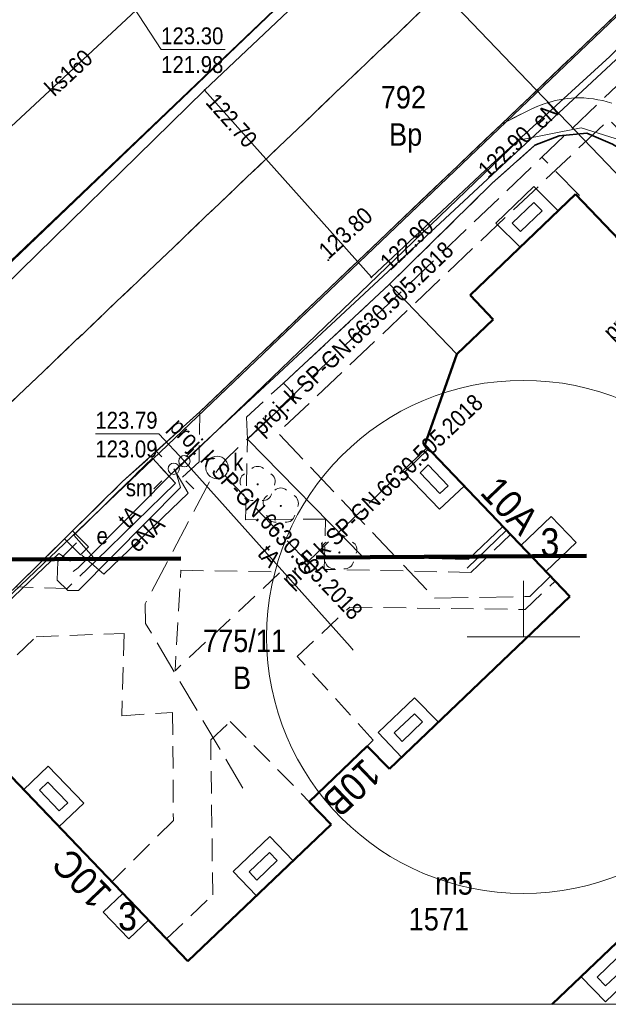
# Model space of a CAD drawing. Extents: x 6439600 to 6443631, y 5654340 to 5654937.
# Tile 30 of 54: x 6440928 to 6440954, y 5654734 to 5654777. Entities that reach past the tile are written whole.
import ezdxf
from ezdxf.enums import TextEntityAlignment as Align

# ---------------------------------------------------------------- set-up
doc = ezdxf.new("R2010")
doc.units = 0
doc.header["$MEASUREMENT"] = 0
for name, pattern in [('1.0_0.5', [1.5, 1, -0.5]), ('1.5_0.5', [2, 1.5, -0.5]), ('2', [0.9, 0.6, -0.3]), ('219-500', [0]), ('PRZER2-1', [3, 2, -1]), ('PRZER3-1', [4, 3, -1])]:
    doc.linetypes.add(name, pattern=pattern)
doc.layers.get('0').update_dxf_attribs({"color": 2, "linetype": 'CONTINUOUS', "lineweight": 5})
for name, color, linetype, lineweight in [('!wymiary', 150, 'CONTINUOUS', 15), ('1ramki', 7, 'PRZER2-1', 18), ('z - MPZT', 121, 'PRZER3-1', 18)]:
    doc.layers.add(name, color=color, linetype=linetype, lineweight=lineweight)
for name, color, linetype in [('209-oznaczenie konturu klasyfikacyjnego', 7, 'CONTINUOUS'), ('210-oznaczenie konturu użytku gruntowego', 7, 'CONTINUOUS'), ('211-numer działki ewidencyjnej', 7, 'CONTINUOUS'), ('218-kontur użytku gruntowego', 7, 'CONTINUOUS'), ('219-działka ewidencyjna', 7, 'CONTINUOUS'), ('238-Punkt adresowy budynku', 7, 'CONTINUOUS'), ('312-budynek ewidencyjny', 7, 'CONTINUOUS'), ('312-oznaczenie budynku ewidencyjnego', 7, 'CONTINUOUS'), ('312-oznaczenie budynku ewidencyjnego-Atr117', 7, 'CONTINUOUS'), ('320-blok - kondygnacja nadziemna', 7, 'CONTINUOUS'), ('320-blok - kondygnacja nadziemna-Atr25', 7, 'CONTINUOUS'), ('chodnik', 7, 'CONTINUOUS'), ('drzewo liściaste', 7, 'CONTINUOUS'), ('jezdnia', 7, 'CONTINUOUS'), ('komora podziemna', 7, 'CONTINUOUS'), ('krawężnik', 7, 'CONTINUOUS'), ('latarnia', 7, 'CONTINUOUS'), ('ogrodzenie trwałe', 7, 'CONTINUOUS'), ('pikieta sztuczna', 7, 'CONTINUOUS'), ('pikieta sztuczna-Atr2', 7, 'CONTINUOUS'), ('przewód elektroenergetyczny podziemny', 7, 'CONTINUOUS'), ('przewód elektroenergetyczny podziemny-Atr1', 7, 'CONTINUOUS'), ('przewód kanalizacyjny', 7, 'CONTINUOUS'), ('przewód kanalizacyjny - ob. projektowany', 7, 'CONTINUOUS'), ('przewód kanalizacyjny - ob. projektowany-Atr1', 7, 'CONTINUOUS'), ('przewód kanalizacyjny-Atr1', 7, 'CONTINUOUS'), ('przewód telekomunikacyjny podziemny', 7, 'CONTINUOUS'), ('przewód telekomunikacyjny podziemny-Atr1', 7, 'CONTINUOUS'), ('przewód wodociągowy - ob. projektowany', 7, 'CONTINUOUS'), ('rzedna', 7, 'CONTINUOUS'), ('rzedna-Atr2', 7, 'CONTINUOUS'), ('rzedna-Atr3', 7, 'CONTINUOUS'), ('studnia kanalizacyjna - ob. projektowany', 7, 'CONTINUOUS'), ('studnia kanalizacyjna - ob. projektowany-Atr17', 7, 'CONTINUOUS'), ('szafa elektroenergetyczna lub kontener', 7, 'CONTINUOUS'), ('szafa elektroenergetyczna lub kontener-Atr17', 7, 'CONTINUOUS'), ('taras', 7, 'CONTINUOUS'), ('Zakres', 7, 'CONTINUOUS'), ('śmietnik', 7, 'CONTINUOUS'), ('śmietnik-Atr17', 7, 'CONTINUOUS')]:
    doc.layers.add(name, color=color, linetype=linetype)
doc.styles.add('MapaZas', font='geodezja.shx', dxfattribs={"width": 0.9})
doc.linetypes.add('902-500', pattern='A,3.75,0,[1,ksztalty.shx,S=0.5,R=0,X=0,Y=0],3.75', length=7.5)
doc.linetypes.add('NLZ', pattern='A,3,-1,[35,msgB.shx,S=0.008,R=0,X=-0.5,Y=0],3', length=7)

# ---------------------------------------------------------------- blocks, each defined once
blk = doc.blocks.new('PW01')
at = {"linetype": 'Continuous', "lineweight": 13}
h = blk.add_hatch(color=0, dxfattribs=at)
edge = h.paths.add_edge_path()
edge.add_arc((0, 0), 0.045, 0, 360)
blk = doc.blocks.new('OP021')
at = {"linetype": 'Continuous', "lineweight": 13}
h = blk.add_hatch(color=0, dxfattribs=at)
edge = h.paths.add_edge_path()
edge.add_arc((0, 0), 0.05, 0, 360)
at = {"color": 0, "linetype": 'Continuous', "lineweight": 13}
for centre, start, end in [((-0.38, 0.124), 121.308, 202.548), ((0, 0.4), 49.272, 130.728), ((0.38, 0.124), 337.452, 58.692), ((-0.235, -0.324), 193.221, 274.871), ((0.235, -0.324), 265.129, 346.779)]:
    blk.add_arc(centre, 0.4, start, end, dxfattribs=at)
blk = doc.blocks.new('US18')
at = {"color": 0, "linetype": 'Continuous', "lineweight": 13}
for p, q in [((-0.5, -0.25), (-0.5, 0.25)), ((-0.5, 0.25), (0.5, 0.25)), ((0.5, -0.25), (0.5, 0.25)), ((-0.5, -0.25), (0.5, -0.25))]:
    blk.add_line(p, q, dxfattribs=at)
blk = doc.blocks.new('SM01')
at = {"color": 0, "linetype": 'Continuous', "lineweight": 13}
for p, q in [((-0.53, 0.531), (-0.883, 0.884)), ((0.531, 0.531), (0.884, 0.884)), ((-0.53, -0.53), (-0.883, -0.883)), ((0.531, -0.53), (0.884, -0.883))]:
    blk.add_line(p, q, dxfattribs=at)
blk.add_circle((0, 0), 0.25, dxfattribs=at)
blk = doc.blocks.new('US15')
at = {"color": 0, "linetype": 'Continuous', "lineweight": 13}
blk.add_circle((0, 0), 0.25, dxfattribs=at)

msp = doc.modelspace()

# ---------------------------------------------------------------- linework, layer by layer
at = {"layer": '!wymiary', "linetype": 'Continuous', "lineweight": 18}
msp.add_circle((6440950, 5654750), 11.4, dxfattribs=at)
at = {"color": 0, "lineweight": 13}
for p, q in [((6440950, 5654750), (6440950, 5654752.5)), ((6440950, 5654750), (6440950, 5654752.5)), ((6440947.5, 5654750), (6440952.5, 5654750)), ((6440947.5, 5654750), (6440952.5, 5654750))]:
    msp.add_line(p, q, dxfattribs=at)
at = {"layer": '1ramki', "color": 0, "linetype": 'Continuous', "lineweight": 13}
msp.add_lwpolyline([(6441061.201, 5654733.678), (6440774.191, 5654733.678), (6440774.191, 5654936.883), (6441061.201, 5654936.883)], close=True, dxfattribs=at)
at = {"layer": '218-kontur użytku gruntowego', "color": 3, "linetype": 'Continuous', "lineweight": 13, "flags": 128}
for points in [[(6440909.03, 5654734.49), (6440956.42, 5654779.78)], [(6440956.42, 5654779.78), (6440909.03, 5654734.49)]]:
    msp.add_lwpolyline(points, dxfattribs=at)
at = {"layer": '219-działka ewidencyjna', "color": 3, "linetype": '219-500', "lineweight": 13, "flags": 128}
for points in [[(6440949.04, 5654787.52), (6440901.61, 5654742.28)], [(6440909.03, 5654734.49), (6440956.42, 5654779.78)]]:
    msp.add_lwpolyline(points, dxfattribs=at)
at = {"layer": '312-budynek ewidencyjny', "color": 7, "linetype": 'Continuous', "lineweight": 50, "flags": 128}
for points in [[(6440947.63, 5654765.18), (6440952.32, 5654769.67)], [(6440952.32, 5654769.67), (6440963.67, 5654757.79)], [(6440948.66, 5654764.11), (6440947.63, 5654765.18)], [(6440947.04, 5654762.56), (6440948.66, 5654764.11)], [(6440945.63, 5654758.53), (6440947.04, 5654762.56)], [(6440952.06, 5654751.79), (6440945.63, 5654758.53)], [(6440944.06, 5654744.14), (6440952.06, 5654751.79)], [(6440940.49, 5654742.68), (6440943.07, 5654745.15)], [(6440943.07, 5654745.15), (6440944.06, 5654744.14)], [(6440926.29, 5654744.81), (6440935.1, 5654735.59)], [(6440941.46, 5654741.66), (6440940.49, 5654742.68)], [(6440935.1, 5654735.59), (6440941.46, 5654741.66)]]:
    msp.add_lwpolyline(points, dxfattribs=at)
at = {"layer": '312-budynek ewidencyjny', "color": 7, "linetype": 'Continuous', "lineweight": 50}
msp.add_lwpolyline([(6440968.82, 5654750.43), (6440951.276, 5654733.678)], dxfattribs=at)
at = {"layer": '320-blok - kondygnacja nadziemna', "color": 7, "linetype": 'Continuous', "lineweight": 13, "flags": 128}
for points in [[(6440952.34, 5654754.2), (6440951.24, 5654755.35), (6440949.89, 5654754.06), (6440950.99, 5654752.91)], [(6440933.36, 5654737.41), (6440932.22, 5654738.6), (6440931.35, 5654737.77), (6440932.48, 5654736.58)]]:
    msp.add_lwpolyline(points, close=True, dxfattribs=at)
at = {"layer": 'chodnik', "color": 7, "linetype": '1.0_0.5', "lineweight": 13}
for points in [[(6440953.92, 5654773.71), (6440953.72, 5654773.77), (6440953.52, 5654773.83), (6440953.31, 5654773.87), (6440953.11, 5654773.91), (6440952.9, 5654773.93), (6440952.69, 5654773.95), (6440952.51, 5654773.95), (6440952.32, 5654773.95), (6440952.14, 5654773.94), (6440951.96, 5654773.92), (6440951.77, 5654773.89), (6440951.59, 5654773.86), (6440951.41, 5654773.83), (6440951.27, 5654773.79), (6440951.06, 5654773.73), (6440950.88, 5654773.67), (6440950.71, 5654773.61), (6440950.54, 5654773.54), (6440950.37, 5654773.46), (6440949.03, 5654772.79), (6440935.64, 5654760), (6440935.6, 5654757.78), (6440934.56, 5654756.83), (6440933.53, 5654757.94), (6440930.04, 5654754.52), (6440931.04, 5654753.39), (6440929.74, 5654752.15), (6440927.47, 5654752.22)], [(6440926.44, 5654748.18), (6440928.37, 5654750.01), (6440932.28, 5654750.16), (6440932.17, 5654746.5), (6440934.43, 5654746.65), (6440934.46, 5654741.85), (6440931.73, 5654739.12), (6440934.15, 5654736.58), (6440936.21, 5654738.54), (6440936.12, 5654745.43), (6440936.99, 5654746.25), (6440940.49, 5654742.68), (6440943.07, 5654745.15), (6440943.33, 5654745.41), (6440939.96, 5654749.13), (6440942.29, 5654751.32), (6440950.08, 5654751.22), (6440951.41, 5654752.48), (6440950.99, 5654752.91), (6440949.89, 5654754.06), (6440949.43, 5654754.55), (6440947.66, 5654752.87), (6440941.15, 5654753), (6440941.22, 5654755.24), (6440937.67, 5654755.21), (6440937.75, 5654758.79), (6440937.71, 5654759.76), (6440939.35, 5654761.28), (6440944.06, 5654765.67), (6440948.62, 5654770.16), (6440950.51, 5654771.85), (6440951.59, 5654772.26), (6440952.81, 5654772.39), (6440953.95, 5654771.89)]]:
    msp.add_lwpolyline(points, dxfattribs=at)
at = {"layer": 'chodnik', "color": 7, "linetype": '1.0_0.5', "lineweight": 13, "flags": 128}
msp.add_lwpolyline([(6440934.8, 5654752.96), (6440939.23, 5654752.89), (6440934.54, 5654748.5)], close=True, dxfattribs=at)
at = {"layer": 'jezdnia', "color": 7, "linetype": '1.5_0.5', "lineweight": 13}
for points in [[(6440952.1, 5654784.15), (6440948.98, 5654787.47), (6440948.19, 5654786.71), (6440923.91, 5654763.46), (6440906.12, 5654746.5), (6440892.689, 5654733.678)], [(6440892.689, 5654733.678), (6440906.12, 5654746.5), (6440923.91, 5654763.46), (6440948.19, 5654786.71)], [(6440956.78, 5654786.56), (6440953.17, 5654783.1), (6440956.33, 5654779.77), (6440949.03, 5654772.79), (6440950.37, 5654773.46), (6440950.71, 5654773.61), (6440951.06, 5654773.73), (6440951.27, 5654773.79), (6440951.41, 5654773.83), (6440951.59, 5654773.86), (6440951.77, 5654773.89), (6440951.96, 5654773.92), (6440952.14, 5654773.94), (6440952.32, 5654773.95), (6440952.51, 5654773.95), (6440952.69, 5654773.95), (6440952.9, 5654773.93), (6440953.11, 5654773.91), (6440953.31, 5654773.87), (6440953.52, 5654773.83), (6440953.72, 5654773.77), (6440953.92, 5654773.71)], [(6440899.252, 5654733.678), (6440922.97, 5654756.33), (6440952.1, 5654784.15)], [(6440927.47, 5654752.22), (6440932.21, 5654756.9), (6440935.64, 5654760), (6440949.03, 5654772.79), (6440956.33, 5654779.77), (6440953.17, 5654783.1), (6440952.1, 5654784.15), (6440922.97, 5654756.33), (6440899.252, 5654733.678)]]:
    msp.add_lwpolyline(points, dxfattribs=at)
at = {"layer": 'krawężnik', "color": 7, "linetype": 'Continuous', "lineweight": 13}
for points in [[(6440892.689, 5654733.678), (6440906.12, 5654746.5), (6440923.91, 5654763.46), (6440948.19, 5654786.71), (6440948.98, 5654787.47)], [(6440956.78, 5654786.56), (6440953.17, 5654783.1), (6440956.33, 5654779.77), (6440949.03, 5654772.79), (6440950.37, 5654773.46), (6440950.54, 5654773.54), (6440950.71, 5654773.61), (6440950.88, 5654773.67), (6440951.06, 5654773.73), (6440951.23, 5654773.78), (6440951.41, 5654773.83), (6440951.59, 5654773.86), (6440951.77, 5654773.89), (6440951.96, 5654773.92), (6440952.14, 5654773.94), (6440952.32, 5654773.95), (6440952.51, 5654773.95), (6440952.69, 5654773.95), (6440952.9, 5654773.93), (6440953.11, 5654773.91), (6440953.31, 5654773.87), (6440953.52, 5654773.83), (6440953.72, 5654773.77), (6440953.92, 5654773.71)]]:
    msp.add_lwpolyline(points, dxfattribs=at)
at = {"layer": 'krawężnik', "color": 7, "linetype": 'Continuous', "lineweight": 13, "flags": 128}
msp.add_lwpolyline([(6440949.03, 5654772.79), (6440935.64, 5654760), (6440932.21, 5654756.9), (6440927.47, 5654752.22), (6440909.18, 5654734.88)], dxfattribs=at)
at = {"layer": 'ogrodzenie trwałe', "color": 7, "linetype": '902-500', "lineweight": 35, "flags": 128}
for points in [[(6440947.04, 5654762.56), (6440944.06, 5654765.67), (6440948.62, 5654770.16), (6440950.51, 5654771.85), (6440951.59, 5654772.26), (6440952.81, 5654772.39), (6440953.95, 5654771.89), (6440954.99, 5654771.27), (6440959.8, 5654766.31)], [(6440949.08, 5654754.9), (6440947.56, 5654753.46), (6440942.86, 5654753.57), (6440937.75, 5654758.79), (6440939.85, 5654760.76), (6440939.35, 5654761.28), (6440944.06, 5654765.67)]]:
    msp.add_lwpolyline(points, dxfattribs=at)
at = {"layer": 'przewód elektroenergetyczny podziemny', "color": 1, "linetype": 'Continuous', "lineweight": 13, "flags": 128}
for points in [[(6440936.91, 5654799.64), (6440937.7, 5654799.42), (6440941.36, 5654796.36), (6440946.33, 5654790.53), (6440947.53, 5654788.53), (6440951.18, 5654784.24), (6440955.88, 5654779.07), (6440956.17, 5654778.41), (6440955.4, 5654777.33), (6440953.83, 5654775.79), (6440948.55, 5654770.96), (6440943.25, 5654765.98), (6440935.85, 5654774.3)], [(6440935.85, 5654774.3), (6440944.6, 5654782.59), (6440945.24, 5654783.41), (6440945.1, 5654783.71)], [(6440984.63, 5654739.73), (6440973.39, 5654753.12), (6440956.1, 5654771.51), (6440952.56, 5654772.62), (6440949.8, 5654772.07), (6440934.55, 5654757.4), (6440934.78, 5654756.64), (6440930.25, 5654752.06), (6440929.77, 5654752.06), (6440929.3, 5654752.52)], [(6440931.37, 5654752.79), (6440935.12, 5654756.39), (6440934.48, 5654757.47)], [(6440947.5, 5654753.06), (6440949.25, 5654754.74)], [(6440930.16, 5654754.18), (6440929.33, 5654753.35), (6440929.3, 5654752.52)], [(6440931.37, 5654752.79), (6440930.4, 5654753.64)]]:
    msp.add_lwpolyline(points, dxfattribs=at)
at = {"layer": 'przewód elektroenergetyczny podziemny', "color": 1, "linetype": 'Continuous', "lineweight": 13}
for points in [[(6440935.85, 5654774.3), (6440926.16, 5654764.82), (6440925.05, 5654764.63), (6440924.6, 5654763.33), (6440905.29, 5654745.36), (6440904.76, 5654745.28), (6440904.85, 5654744.91), (6440898.8, 5654738.13), (6440894.075, 5654733.678)], [(6440935.85, 5654774.3), (6440926.16, 5654764.82), (6440924.6, 5654763.33), (6440905.13, 5654744.87), (6440899.01, 5654738.01), (6440894.43, 5654733.678)], [(6440912.6, 5654733.678), (6440910.68, 5654735.83), (6440929.38, 5654753.7), (6440929.89, 5654753.37)]]:
    msp.add_lwpolyline(points, dxfattribs=at)
at = {"layer": 'przewód kanalizacyjny', "color": 34, "linetype": 'Continuous', "lineweight": 13, "flags": 128}
msp.add_lwpolyline([(6440916.97, 5654763.12), (6440924.46, 5654770.09), (6440935.15, 5654780.04), (6440947.57, 5654791.6)], dxfattribs=at)
at = {"layer": 'przewód kanalizacyjny - ob. projektowany', "color": 34, "linetype": '1.5_0.5', "lineweight": 13, "flags": 128}
for points in [[(6440937.55, 5654743.28), (6440933.23, 5654750.6), (6440933.21, 5654751.47), (6440936.17, 5654757.09), (6440936.77, 5654757.87), (6440950.82, 5654771.31), (6440955.53, 5654775.81)], [(6440952.49, 5654769.62), (6440950.82, 5654771.31)], [(6440945.69, 5654758.37), (6440940.41, 5654753.32)], [(6440936.75, 5654757.17), (6440940.41, 5654753.32)]]:
    msp.add_lwpolyline(points, dxfattribs=at)
at = {"layer": 'przewód telekomunikacyjny podziemny', "color": 30, "linetype": 'Continuous', "lineweight": 13, "flags": 128}
for points in [[(6440934.95, 5654757.81), (6440935.15, 5654758), (6440958.94, 5654780.16), (6440959.47, 5654780.49)], [(6440930.02, 5654752.91), (6440930.23, 5654753.07), (6440934.75, 5654757.61), (6440934.95, 5654757.81)], [(6440942.45, 5654749.41), (6440942.31, 5654749.58), (6440935.12, 5654757.61), (6440934.95, 5654757.81)]]:
    msp.add_lwpolyline(points, dxfattribs=at)
at = {"layer": 'przewód wodociągowy - ob. projektowany', "color": 5, "linetype": '1.5_0.5', "lineweight": 13, "flags": 128}
msp.add_lwpolyline([(6440951.19, 5654752.68), (6440950.28, 5654751.8), (6440946.06, 5654751.72), (6440939.11, 5654759.07), (6440953.8, 5654772.99), (6440974.82, 5654750.96), (6440975.65, 5654750.09), (6440978.27, 5654747.33), (6440978.6, 5654746.99), (6440978.86, 5654746.71)], dxfattribs=at)
at = {"layer": 'rzedna-Atr2', "color": 34, "lineweight": 13, "flags": 128}
msp.add_lwpolyline([(6440932.19, 5654778.77), (6440933.92, 5654776.1), (6440936.768, 5654776.1)], dxfattribs=at)
at = {"layer": 'rzedna-Atr2', "color": 30, "lineweight": 13, "flags": 128}
msp.add_lwpolyline([(6440934.95, 5654757.81), (6440933.82, 5654759.02), (6440930.998, 5654759.02)], dxfattribs=at)
at = {"layer": 'studnia kanalizacyjna - ob. projektowany', "color": 34, "linetype": 'Continuous', "lineweight": 13, "flags": 128}
msp.add_lwpolyline([(6440936.02, 5654757.2), (6440935.96, 5654757.29), (6440935.92, 5654757.38), (6440935.9, 5654757.48), (6440935.9, 5654757.59), (6440935.93, 5654757.69), (6440935.97, 5654757.79), (6440936.03, 5654757.87), (6440936.11, 5654757.94), (6440936.2, 5654757.99), (6440936.3, 5654758.02), (6440936.41, 5654758.03), (6440936.51, 5654758.02), (6440936.61, 5654757.98), (6440936.7, 5654757.93), (6440936.78, 5654757.86), (6440936.84, 5654757.77), (6440936.88, 5654757.68), (6440936.9, 5654757.58), (6440936.9, 5654757.47), (6440936.87, 5654757.37), (6440936.83, 5654757.27), (6440936.77, 5654757.19), (6440936.69, 5654757.12), (6440936.6, 5654757.07), (6440936.5, 5654757.04), (6440936.39, 5654757.03), (6440936.29, 5654757.04), (6440936.19, 5654757.08), (6440936.1, 5654757.13)], close=True, dxfattribs=at)
at = {"layer": 'taras', "color": 0, "lineweight": 13}
for p, q in [((6440948.78, 5654768.39), (6440950.47, 5654770.01)), ((6440950.47, 5654770.01), (6440951.54, 5654768.93)), ((6440949.496, 5654768.384), (6440950.461, 5654769.309)), ((6440950.461, 5654769.309), (6440950.827, 5654768.939)), ((6440951.54, 5654768.93), (6440949.86, 5654767.32)), ((6440950.827, 5654768.939), (6440949.866, 5654768.018)), ((6440949.86, 5654767.32), (6440948.78, 5654768.39)), ((6440949.866, 5654768.018), (6440949.496, 5654768.384)), ((6440944.71, 5654757.3), (6440945.78, 5654758.36)), ((6440945.78, 5654758.36), (6440947.37, 5654756.7)), ((6440946.28, 5654755.67), (6440944.71, 5654757.3)), ((6440945.412, 5654757.292), (6440945.771, 5654757.647)), ((6440946.297, 5654756.374), (6440945.412, 5654757.292)), ((6440945.771, 5654757.647), (6440946.66, 5654756.718)), ((6440947.37, 5654756.7), (6440946.28, 5654755.67)), ((6440946.66, 5654756.718), (6440946.297, 5654756.374)), ((6440943.56, 5654745.75), (6440945.17, 5654747.29)), ((6440945.17, 5654747.29), (6440946.23, 5654746.21)), ((6440944.265, 5654745.733), (6440945.159, 5654746.587)), ((6440945.159, 5654746.587), (6440945.518, 5654746.221)), ((6440946.23, 5654746.21), (6440944.6, 5654744.65)), ((6440945.518, 5654746.221), (6440944.617, 5654745.359)), ((6440944.6, 5654744.65), (6440943.56, 5654745.75)), ((6440944.617, 5654745.359), (6440944.265, 5654745.733)), ((6440927.81, 5654743.21), (6440928.91, 5654744.26)), ((6440928.91, 5654744.26), (6440930.48, 5654742.61)), ((6440928.518, 5654743.194), (6440928.893, 5654743.552)), ((6440928.893, 5654743.552), (6440929.772, 5654742.628)), ((6440929.38, 5654741.57), (6440927.81, 5654743.21)), ((6440929.398, 5654742.275), (6440928.518, 5654743.194)), ((6440930.48, 5654742.61), (6440929.38, 5654741.57)), ((6440929.772, 5654742.628), (6440929.398, 5654742.275)), ((6440937.12, 5654739.58), (6440938.74, 5654741.13)), ((6440938.74, 5654741.13), (6440939.78, 5654740.05)), ((6440937.825, 5654739.562), (6440938.726, 5654740.424)), ((6440938.726, 5654740.424), (6440939.072, 5654740.064)), ((6440939.78, 5654740.05), (6440938.15, 5654738.49)), ((6440939.072, 5654740.064), (6440938.168, 5654739.199)), ((6440938.15, 5654738.49), (6440937.12, 5654739.58)), ((6440938.168, 5654739.199), (6440937.825, 5654739.562)), ((6440952.56, 5654734.9), (6440954.16, 5654736.44)), ((6440953.269, 5654734.889), (6440954.147, 5654735.733)), ((6440955.24, 5654735.32), (6440953.64, 5654733.79)), ((6440954.531, 5654735.335), (6440953.652, 5654734.494)), ((6440953.64, 5654733.79), (6440952.56, 5654734.9)), ((6440953.652, 5654734.494), (6440953.269, 5654734.889))]:
    msp.add_line(p, q, dxfattribs=at)
at = {"layer": 'z - MPZT', "linetype": 'NLZ', "lineweight": 35}
msp.add_lwpolyline([(6440843.901, 5654890.362), (6440846.24, 5654888.07), (6440844.135, 5654885.935), (6440857.345, 5654871.543), (6440966.374, 5654757.819), (6440969.947, 5654753.703)], dxfattribs=at)
at = {"layer": 'Zakres', "color": 221, "linetype": '2', "lineweight": 140, "ltscale": 20, "flags": 128}
msp.add_lwpolyline([(6441020.39, 5654892.11), (6440805.9, 5654889.86), (6440806.46, 5654752.7), (6441021.62, 5654754.02)], close=True, dxfattribs=at)
at = {"layer": 'śmietnik', "color": 7, "linetype": 'Continuous', "lineweight": 13, "flags": 128}
msp.add_lwpolyline([(6440933.53, 5654757.94), (6440930.04, 5654754.52), (6440931.04, 5654753.39), (6440934.56, 5654756.83)], close=True, dxfattribs=at)

# ---------------------------------------------------------------- block references
at = {"layer": 'drzewo liściaste', "color": 94, "linetype": 'Continuous', "lineweight": 13}
for p in [(6440938.2, 5654756.78), (6440939.23, 5654755.82), (6440941.83, 5654753.75)]:
    msp.add_blockref('OP021', p, dxfattribs=at)
at = {"layer": 'komora podziemna', "color": 30, "linetype": 'Continuous', "lineweight": 13}
msp.add_blockref('US15', (6440934.95, 5654757.81), dxfattribs=at)
at = {"layer": 'latarnia', "color": 7, "linetype": 'Continuous', "lineweight": 13}
msp.add_blockref('SM01', (6440934.48, 5654757.47), dxfattribs=at)
at = {"layer": 'pikieta sztuczna', "color": 7, "linetype": 'Continuous', "lineweight": 13}
msp.add_blockref('PW01', (6440941.34, 5654766.74), dxfattribs=at)
at = {"layer": 'rzedna', "color": 1, "linetype": 'Continuous', "lineweight": 13}
for p in [(6440935.85, 5654774.3), (6440949.8, 5654772.07), (6440943.25, 5654765.98)]:
    msp.add_blockref('PW01', p, dxfattribs=at)
at = {"layer": 'rzedna', "color": 30, "linetype": 'Continuous', "lineweight": 13}
msp.add_blockref('PW01', (6440934.95, 5654757.81), dxfattribs=at)
at = {"layer": 'szafa elektroenergetyczna lub kontener', "color": 1, "linetype": 'Continuous', "lineweight": 13, "rotation": 314.76}
msp.add_blockref('US18', (6440930.16, 5654754.18), dxfattribs=at)

# ---------------------------------------------------------------- texts
at = {"layer": '209-oznaczenie konturu klasyfikacyjnego', "color": 3, "linetype": 'Continuous', "lineweight": 13, "style": 'MapaZas', "width": 0.9}
msp.add_text('Bp', height=1, dxfattribs=at).set_placement((6440944.037, 5654772.824), align=Align.TOP_LEFT)
at = {"layer": '210-oznaczenie konturu użytku gruntowego', "color": 3, "linetype": 'Continuous', "lineweight": 13, "style": 'MapaZas', "width": 0.9}
msp.add_text('B', height=1, dxfattribs=at).set_placement((6440937.108, 5654747.683))
at = {"layer": '211-numer działki ewidencyjnej', "color": 3, "linetype": 'Continuous', "lineweight": 13, "style": 'MapaZas', "width": 0.9}
for s, p in [('792', (6440943.669, 5654774.479)), ('775/11', (6440935.78, 5654750.33))]:
    msp.add_text(s, height=1, dxfattribs=at).set_placement(p, align=Align.TOP_LEFT)
at = {"layer": '238-Punkt adresowy budynku', "color": 7, "linetype": 'Continuous', "lineweight": 13, "style": 'MapaZas', "width": 0.9}
for s, rotation, p in [('10A', 313.649, (6440948.95, 5654755.41)), ('10B', 223.751, (6440941.95, 5654743.74)), ('10C', 133.694, (6440930.85, 5654739.68))]:
    msp.add_text(s, height=1.25, rotation=rotation, dxfattribs=at).set_placement(p, align=Align.CENTER)
at = {"layer": '312-oznaczenie budynku ewidencyjnego', "color": 7, "linetype": 'Continuous', "lineweight": 13, "style": 'MapaZas', "width": 0.9}
msp.add_text('1571', height=1, dxfattribs=at).set_placement((6440944.91, 5654736.96))
at = {"layer": '312-oznaczenie budynku ewidencyjnego-Atr117', "color": 7, "lineweight": 13, "style": 'MapaZas', "width": 0.9}
msp.add_text('m5', height=1, dxfattribs=at).set_placement((6440946.92, 5654739.05), align=Align.MIDDLE_CENTER)
at = {"layer": '320-blok - kondygnacja nadziemna-Atr25', "color": 7, "lineweight": 13, "style": 'MapaZas', "width": 0.9}
for p in [(6440950.76, 5654753.58), (6440932.01, 5654736.96)]:
    msp.add_text('3', height=1.25, dxfattribs=at).set_placement(p)
at = {"layer": 'pikieta sztuczna-Atr2', "color": 7, "lineweight": 13, "style": 'MapaZas', "width": 0.9}
msp.add_text('123.80', height=0.75, rotation=42.48, dxfattribs=at).set_placement((6440941.34, 5654766.74))
at = {"layer": 'przewód elektroenergetyczny podziemny-Atr1', "color": 1, "lineweight": 13, "style": 'MapaZas', "width": 0.9}
for s, rotation, p in [('eN', 42.452, (6440950.98, 5654773.18)), ('eNA', 43.83, (6440933.25, 5654754.59))]:
    msp.add_text(s, height=0.75, rotation=rotation, dxfattribs=at).set_placement(p, align=Align.MIDDLE_CENTER)
at = {"layer": 'przewód kanalizacyjny - ob. projektowany-Atr1', "color": 34, "lineweight": 13, "style": 'MapaZas', "width": 0.9}
for rotation, p in [(43.591, (6440958.01, 5654767.48)), (43.73, (6440942.42, 5654763.27)), (43.72, (6440943.73, 5654756.49)), (313.55, (6440938.58, 5654755.25))]:
    msp.add_text('proj. k SP-GN.6630.505.2018', height=0.75, rotation=rotation, dxfattribs=at).set_placement(p, align=Align.MIDDLE_CENTER)
at = {"layer": 'przewód kanalizacyjny-Atr1', "color": 34, "lineweight": 13, "style": 'MapaZas', "width": 0.9}
msp.add_text('ks160', height=0.75, rotation=42.946, dxfattribs=at).set_placement((6440929.81, 5654775.07), align=Align.MIDDLE_CENTER)
at = {"layer": 'przewód telekomunikacyjny podziemny-Atr1', "color": 30, "lineweight": 13, "style": 'MapaZas', "width": 0.9}
for rotation, p in [(45.126, (6440932.49, 5654755.34)), (311.84, (6440938.72, 5654753.6))]:
    msp.add_text('tA', height=0.75, rotation=rotation, dxfattribs=at).set_placement(p, align=Align.MIDDLE_CENTER)
at = {"layer": 'rzedna-Atr2', "color": 34, "lineweight": 13, "style": 'MapaZas', "width": 0.9}
msp.add_text('123.30', height=0.75, dxfattribs=at).set_placement((6440933.92, 5654776.107), align=Align.BOTTOM_LEFT)
at = {"layer": 'rzedna-Atr2', "color": 1, "lineweight": 13, "style": 'MapaZas', "width": 0.9}
for s, rotation, p in [('122.70', 311.65, (6440936.13, 5654773.98)), ('122.90', 43.216, (6440948.17, 5654770.6)), ('122.90', 43.216, (6440943.82, 5654766.51))]:
    msp.add_text(s, height=0.75, rotation=rotation, dxfattribs=at).set_placement(p, align=Align.MIDDLE_LEFT)
at = {"layer": 'rzedna-Atr2', "color": 30, "lineweight": 13, "style": 'MapaZas', "width": 0.9}
msp.add_text('123.79', height=0.75, dxfattribs=at).set_placement((6440930.998, 5654759.027), align=Align.BOTTOM_LEFT)
at = {"layer": 'rzedna-Atr3', "color": 34, "lineweight": 13, "style": 'MapaZas', "width": 0.9}
msp.add_text('121.98', height=0.75, dxfattribs=at).set_placement((6440933.92, 5654774.832), align=Align.BOTTOM_LEFT)
at = {"layer": 'rzedna-Atr3', "color": 30, "lineweight": 13, "style": 'MapaZas', "width": 0.9}
msp.add_text('123.09', height=0.75, dxfattribs=at).set_placement((6440930.998, 5654757.752), align=Align.BOTTOM_LEFT)
at = {"layer": 'studnia kanalizacyjna - ob. projektowany-Atr17', "color": 34, "lineweight": 13, "style": 'MapaZas', "width": 0.9}
msp.add_text('k', height=0.75, dxfattribs=at).set_placement((6440937.12, 5654757.39))
at = {"layer": 'szafa elektroenergetyczna lub kontener-Atr17', "color": 1, "lineweight": 13, "style": 'MapaZas', "width": 0.9}
msp.add_text('e', height=0.75, dxfattribs=at).set_placement((6440931.05, 5654754.5), align=Align.MIDDLE_LEFT)
at = {"layer": 'śmietnik-Atr17', "color": 7, "lineweight": 13, "style": 'MapaZas', "width": 0.9}
msp.add_text('sm', height=0.75, dxfattribs=at).set_placement((6440932.35, 5654756.25))

doc.saveas('drawing.dxf')
